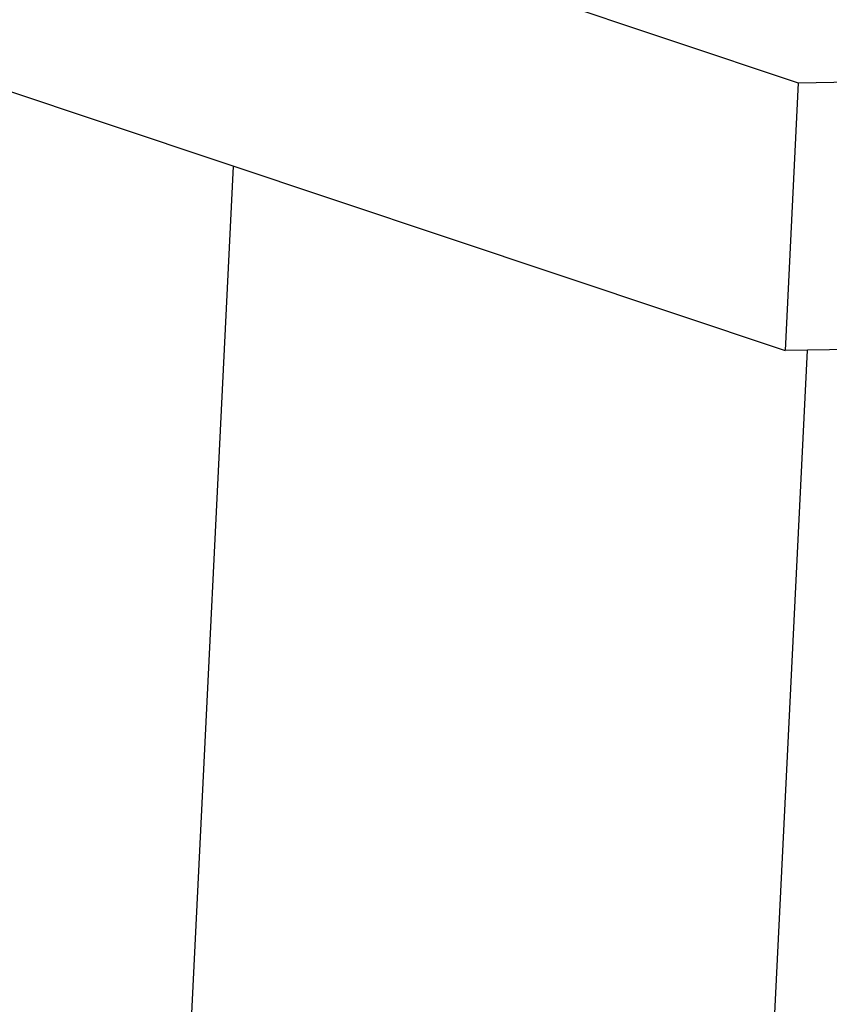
# Model space of a CAD drawing. Header units: millimetres. Extents: x -24622 to 2009, y -1603 to 2074.
# Tile 107 of 256: x -1442 to -1428, y 1055 to 1072. Entities that reach past the tile are written whole.
import ezdxf

# ---------------------------------------------------------------- set-up
doc = ezdxf.new("R2010")
doc.units = ezdxf.units.MM
doc.layers.add('02___PRT_ALL_AXES', color=7, linetype='Continuous')

msp = doc.modelspace()

# ---------------------------------------------------------------- linework, layer by layer
at = {"color": 7, "linetype": 'Continuous'}
for p, q in [((-1472.51, 1085.548), (-1428.479, 1070.841)), ((-1472.735, 1080.951), (-1428.704, 1066.244)), ((-1428.479, 1070.841), (-1428.704, 1066.244)), ((-1428.479, 1070.841), (-1424.983, 1070.895)), ((-1425.209, 1066.298), (-1428.704, 1066.244))]:
    msp.add_line(p, q, dxfattribs=at)
at = {"layer": '02___PRT_ALL_AXES', "color": 7, "linetype": 'Continuous'}
for p, q in [((-1438.184, 1069.411), (-1441.219, 1007.533)), ((-1428.327, 1066.25), (-1429.295, 1046.515))]:
    msp.add_line(p, q, dxfattribs=at)

doc.saveas('drawing.dxf')
